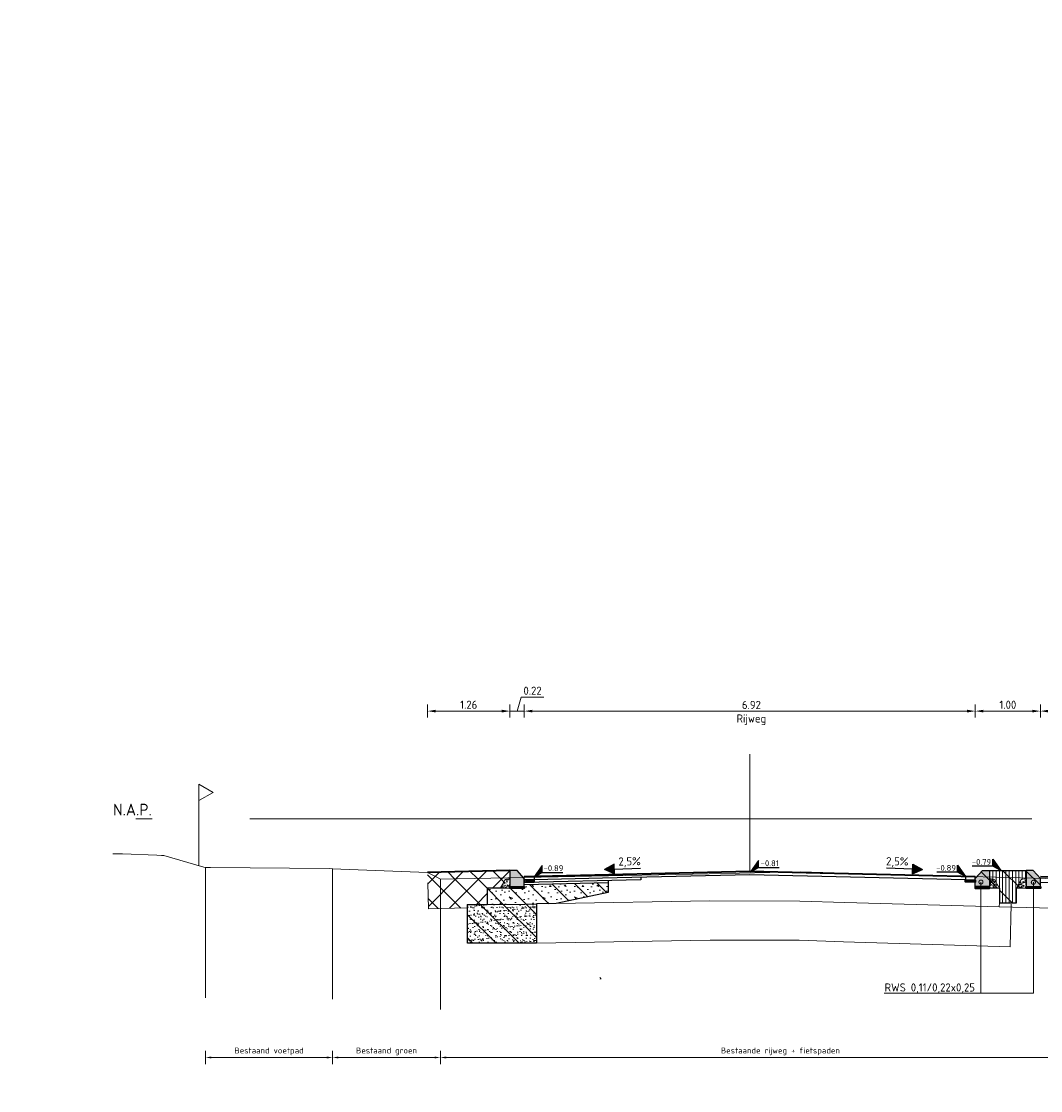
# Model space of a CAD drawing. Header units: metres. Extents: x -1 to 222837, y -2 to 853657.
# Tile 52 of 256: x 111502 to 111517, y 425647 to 425664. Entities that reach past the tile are written whole.
import ezdxf
from ezdxf.enums import TextEntityAlignment as Align

# ---------------------------------------------------------------- set-up
doc = ezdxf.new("R2010")
doc.units = ezdxf.units.M
doc.header["$XCLIPFRAME"] = 0
for name, pattern in [('1-1', [20, 10, -10]), ('AL-NAP_LIJN', [15.25, 12, -1.5, 0.25, -1.5]), ('AM-AS', [16, 10, -2, 2, -2])]:
    doc.linetypes.add(name, pattern=pattern)
for name, color, linetype, lineweight in [('A-TXT-T25', 7, 'Continuous', 25), ('B-ALG', 8, 'Continuous', 5), ('B-ALG_TXT', 8, 'Continuous', 5), ('B-WE-GW-MAAIVELD-GD', 93, 'Continuous', 18), ('N-WE-AM-AS_WEG-G', 10, 'AM-AS', 18), ('N-WE-AM-NAP-G', 7, 'AL-NAP_LIJN', 18), ('N-WE-AM-NAP-T25', 7, 'Continuous', 25), ('N-WE-GW-BERM-G', 90, 'Continuous', 35), ('N-WE-GW-GROND-WERK-A', 7, 'Continuous', 18), ('N-WE-GW-GROND_TEELAARDE-A', 104, 'Continuous', 18), ('N-WE-GW-WATERGANG-WERK-A', 92, 'Continuous', 18), ('N-WE-VH-VERHARDING_BESTORTING-A', 252, 'Continuous', 18), ('N-WE-VH-VERHARDING_BESTORTING-G', 252, 'Continuous', 35), ('N-WE-VH-VERHARDING_BESTORTING-O', 7, 'Continuous', 18), ('N-WE-VH-VERHARDING_FUNDERING-A', 7, 'Continuous', 18), ('X-XX-AL-HOOGTELABEL-S', 90, 'Continuous', 25)]:
    doc.layers.add(name, color=color, linetype=linetype, lineweight=lineweight)
doc.layers.add('X-REF', color=7, linetype='Continuous')
doc.styles.add('NLCS-ISO', font='NLCS-ISO.ttf')
doc.styles.add('NLCS-ISO-ANNOTATIEF-T25', font='NLCS-ISO.ttf', dxfattribs={"height": 2.5})
doc.styles.add('NLCS-ISO-M200-T25', font='NLCS-ISO.ttf', dxfattribs={"height": 0.5})
doc.styles.add('NLCS-ISO-M50-T25', font='NLCS-ISO.ttf')
doc.dimstyles.new('NLCS-M50-T25-PIJL-X_L2_H5', dxfattribs={"dimscale": 0.05, "dimtxt": 2.5, "dimasz": 2.5, "dimexe": 2, "dimexo": 2, "dimgap": 0.7, "dimtad": 1, "dimzin": 0, "dimdsep": 46, "dimtxsty": 'NLCS-ISO-M50-T25', "dimcen": 0, "dimdle": 2, "dimclrd": 256, "dimclre": 256, "dimclrt": 256, "dimadec": 5, "dimazin": 0, "dimtfac": 1, "dimtofl": 0, "dimtmove": 1, "dimatfit": 0, "dimfxl": 2, "dimfxlon": 1, "dimtfillclr": 254, "dimtolj": 1, "dimtzin": 0, "dimlwd": 18, "dimlwe": 18, "dimarcsym": 0})
picture_1 = doc.add_image_def('image1.ecw', size_in_pixel=(400001, 250001))
picture_2 = doc.add_image_def('image2.ecw', size_in_pixel=(120000, 80000))
pattern_1 = [(45, (0, 27.9747285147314), (-0.1767766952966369, 0.1767766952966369), [])]
pattern_2 = [(135, (111508.8085351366, 425650.3153351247), (-0.1767766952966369, -0.1767766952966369), [])]
pattern_3 = [(0, (111527.9120647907, 425646.8239024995), (0, 10), [0, -10]), (0, (111528.0120647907, 425643.3239024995), (0, 10), [0, -10]), (0, (111528.3120647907, 425648.7239024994), (0, 10), [0, -10]), (338.1986, (111523.1120647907, 425645.6239024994), (30.0000027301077, -9.9999991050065), [1.07703, -52.77462]), (216.8699, (111524.1120647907, 425645.2239024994), (29.99999917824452, 20.00000123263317), [0.5, -49.5]), (130.6013, (111523.7120647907, 425644.9239024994), (50.00000421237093, -59.99999018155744), [0.92195, -91.27349]), (206.5651, (111520.4120647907, 425643.7239024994), (-9.999991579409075, -10.00001309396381), [0.22361, -22.13707]), (326.3099, (111520.2120647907, 425643.6239024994), (19.9999955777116, -10.00001334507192), [0.36056, -35.69495999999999]), (108.4349, (111520.5120647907, 425643.4239024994), (-9.999984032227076, 20.00000434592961), [0.31623, -31.30655]), (225, (111526.8120647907, 425642.7239024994), (-1.77635683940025e-15, -10.00000309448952), [0.42426, -13.71787]), (0, (111526.5120647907, 425642.4239024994), (10, 10), [0.6, -9.4]), (135, (111527.1120647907, 425642.4239024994), (-10.00000309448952, 8.881784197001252e-16), [0.42426, -13.71787]), (251.5651, (111525.6120647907, 425649.1239024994), (9.999984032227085, 20.00000434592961), [0.31623, -31.30655]), (0, (111525.5120647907, 425648.8239024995), (10, 10), [0.5, -9.5]), (143.1301, (111526.0120647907, 425648.8239024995), (-29.99999917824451, 20.00000123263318), [0.5, -49.5]), (213.6901, (111520.3120647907, 425649.2239024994), (19.9999955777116, 10.00001334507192), [0.3605599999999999, -35.69495999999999]), (341.5651, (111520.0120647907, 425649.0239024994), (-20.00000434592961, 9.999984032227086), [0.63246, -30.99032]), (126.8699, (111520.6120647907, 425648.8239024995), (20.00000123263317, -29.99999917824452), [0.5, -49.5]), (0, (111523.2120647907, 425648.8239024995), (0, 10), [0, -10]), (0, (111520.5120647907, 425646.2239024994), (0, 10), [0, -10]), (0, (111523.3120647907, 425642.5239024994), (0, 10), [0, -10]), (0, (111526.0120647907, 425645.6239024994), (0, 10), [0, -10]), (0, (111523.1120647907, 425647.3239024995), (0, 10), [0, -10]), (0, (111520.9120647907, 425647.6239024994), (0, 10), [0, -10]), (0, (111521.8120647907, 425647.0239024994), (0, 10), [0, -10]), (0, (111521.4120647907, 425644.6239024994), (0, 10), [0, -10]), (0, (111519.0120647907, 425645.0239024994), (0, 10), [0, -10]), (0, (111519.1120647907, 425647.3239024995), (0, 10), [0, -10]), (0, (111518.8120647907, 425649.5239024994), (0, 10), [0, -10]), (0, (111521.9120647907, 425649.9239024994), (0, 10), [0, -10]), (0, (111524.1120647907, 425650.3239024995), (0, 10), [0, -10]), (0, (111527.6120647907, 425649.9239024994), (0, 10), [0, -10]), (0, (111525.2120647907, 425646.8239024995), (0, 10), [0, -10]), (0, (111524.2120647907, 425648.6239024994), (0, 10), [0, -10]), (0, (111525.0120647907, 425643.8239024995), (0, 10), [0, -10]), (0, (111522.0120647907, 425643.3239024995), (0, 10), [0, -10]), (0, (111525.0120647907, 425641.1239024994), (0, 10), [0, -10]), (0, (111521.7120647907, 425641.7239024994), (0, 10), [0, -10]), (0, (111518.5120647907, 425641.4239024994), (0, 10), [0, -10]), (0, (111519.7120647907, 425640.9239024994), (0, 10), [0, -10]), (0, (111519.8120647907, 425642.3239024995), (0, 10), [0, -10]), (0, (111526.5120647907, 425640.7239024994), (0, 10), [0, -10]), (0, (111527.7120647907, 425644.8239024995), (0, 10), [0, -10]), (0, (111527.2120647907, 425647.8239024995), (0, 10), [0, -10]), (0, (111522.6120647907, 425640.6239024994), (0, 10), [0, -10])]

# ---------------------------------------------------------------- blocks, each defined once
blk = doc.blocks.new('*U252')
for p, q in [((-4.440892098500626e-15, 10), (-8.881784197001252e-15, 12.5)), ((2.165063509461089, 11.25000000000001), (-1.332267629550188e-14, 12.5)), ((2.165063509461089, 11.25000000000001), (-4.440892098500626e-15, 10)), ((0, 0), (-4.440892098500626e-15, 10))]:
    blk.add_line(p, q)
blk = doc.blocks.new('RWS band')
at = {"transparency": 33554610}
h = blk.add_hatch(color=8, dxfattribs=at)
h.dxf.hatch_style = 1
h.paths.add_polyline_path([(1717510914.861562, -163054387.4077554), (1717510914.751562, -163054387.4077554), (1717510914.751562, -163054387.6577554), (1717510914.971562, -163054387.6577554), (1717510914.971562, -163054387.5317554)])
at = {"flags": 128}
blk.add_lwpolyline([(1717510914.861562, -163054387.4077554), (1717510914.751562, -163054387.4077554), (1717510914.751562, -163054387.6577554), (1717510914.971562, -163054387.6577554), (1717510914.971562, -163054387.5317554), (1717510914.861561, -163054387.4077554)], dxfattribs=at)
blk = doc.blocks.new('betonrug')
at = {"layer": 'N-WE-VH-VERHARDING_BESTORTING-A', "transparency": 33554687}
h = blk.add_hatch(dxfattribs=at)
h.set_pattern_fill('AVH-BESTORTING_01', color=0, scale=0.2, style=0, pattern_type=2)
h.set_pattern_definition([(342.7420615, (0.485932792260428, 0.1918754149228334), (0.05397981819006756, 0.09773891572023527), [0.02727200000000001, -0.109194]), (17.25793850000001, (0.3816547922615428, 0.2242714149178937), (0.05398037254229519, 0.09773993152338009), [0.027272, -0.165719]), (61.0887992, (0.4076987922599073, 0.2323624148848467), (-0.1303186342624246, 0.04048573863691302), [0.022313, -0.08934100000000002]), (118.9112008, (0.4948227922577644, 0.1136624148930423), (-0.05398012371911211, -0.09774138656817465), [0.02231299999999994, -0.1355909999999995]), (162.7420615, (0.4076987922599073, 0.2714254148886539), (-0.0539798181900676, -0.09773891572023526), [0.027272, -0.109194]), (197.2579385, (0.3816547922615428, 0.2795154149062), (-0.05398037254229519, -0.09773993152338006), [0.02727199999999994, -0.1657189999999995]), (241.0887992, (0.3556107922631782, 0.271440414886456), (0.1303186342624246, -0.04048573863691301), [0.022313, -0.08934100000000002]), (298.9112008, (0.3988047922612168, 0.3496344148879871), (0.05398012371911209, 0.09774138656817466), [0.022313, -0.135591]), (342.7420615, (0.2219487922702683, 0.3341534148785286), (-0.0763385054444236, 0.1382236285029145), [0.024341, -0.112122]), (40.8518492, (0.08325479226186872, 0.03371241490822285), (0.0539802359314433, 0.09773985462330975), [0.024469, -0.3619130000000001]), (84.5869815, (0.2637017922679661, 0.3429374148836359), (-0.022359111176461, 0.2359645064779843), [0.02971600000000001, -0.3054810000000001]), (118.9112008, (0.3968107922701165, 0.3318934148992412), (-0.1303208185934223, 0.04048566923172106), [0.02957499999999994, -0.1283309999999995]), (162.7420615, (0.2522077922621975, 0.3984094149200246), (0.07633850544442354, -0.1382236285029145), [0.024484, -0.111975]), (40.8518492, (0.04841979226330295, 0.09649041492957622), (0.0539802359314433, 0.09773985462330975), [0.02440900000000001, -0.3619720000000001]), (84.5869815, (0.2075637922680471, 0.3601964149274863), (-0.05398004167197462, -0.09774068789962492), [0.029647, -0.305553]), (298.9112008, (0.2075637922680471, 0.3601964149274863), (0.1303208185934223, -0.04048566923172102), [0.029753, -0.128153]), (26.66898489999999, (-0.03792020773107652, 0.1503624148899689), (-0.1842996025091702, -0.05725531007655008), [0.018275, -0.4546130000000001]), (84.5869815, (0.2706667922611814, 0.4112624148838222), (-0.05398004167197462, -0.09774068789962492), [0.018319, -0.316878]), (131.7624194, (0.1197167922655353, 0.7059504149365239), (-0.2066604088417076, 0.1787101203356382), [0.024466, -0.4004280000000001]), (162.7420203, (-0.0361612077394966, 0.195015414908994), (-0.05397988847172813, -0.09773887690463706), [0.01969399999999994, -0.1167689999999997]), (26.66898489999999, (-0.07131720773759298, 0.1926464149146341), (-0.1842996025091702, -0.05725531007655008), [0.018297, -0.454591]), (84.5869815, (0.2190487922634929, 0.4253754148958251), (-0.05398004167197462, -0.09774068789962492), [0.020094, -0.3151030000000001]), (131.7624194, (0.0803517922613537, 0.6861624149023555), (-0.2066604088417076, 0.1787101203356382), [0.020994, -0.4039000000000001]), (342.7420203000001, (0.2330297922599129, 0.4097154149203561), (0.0539798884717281, 0.09773887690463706), [0.022313, -0.11415]), (50.2415591, (0.25661979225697, 0.2179654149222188), (0.05397896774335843, 0.09773900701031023), [0.021713, -0.6884720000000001]), (95.41301849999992, (0.2705047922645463, 0.2346564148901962), (-0.07633872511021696, 0.1382240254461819), [0.019056, -0.217966]), (150.9388382, (-0.0142892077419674, 0.5705594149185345), (-0.1303192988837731, 0.04048577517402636), [0.017556, -0.5170470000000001]), (197.2579385, (0.2533607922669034, 0.2621534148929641), (0.1303190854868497, -0.04048543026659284), [0.02231599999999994, -0.1706719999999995]), (50.2415591, (0.2172517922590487, 0.2377464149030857), (0.05397896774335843, 0.09773900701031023), [0.02313800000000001, -0.6870470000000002]), (95.41301849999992, (0.2188887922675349, 0.2204714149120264), (-0.07633872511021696, 0.1382240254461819), [0.017353, -0.2196689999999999]), (150.9388382, (-0.04768620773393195, 0.5282784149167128), (-0.1303192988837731, 0.04048577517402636), [0.018788, -0.515816]), (17.25793850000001, (0.2353107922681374, 0.211343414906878), (-0.1303190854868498, 0.04048543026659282), [0.022313, -0.170675])])
h.paths.add_polyline_path([(0, 0.1498075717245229), (0, 0), (0.15, 0), (0.07401074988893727, 0.134265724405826)])
at = {"layer": 'N-WE-VH-VERHARDING_BESTORTING-O', "color": 0}
blk.add_lwpolyline([(0, 0.1498075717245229), (0, 0), (0.15, 0), (0.07401074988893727, 0.134265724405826)], close=True, dxfattribs=at)
blk = doc.blocks.new('stelspecie')
at = {"layer": 'N-WE-VH-VERHARDING_BESTORTING-A'}
h = blk.add_hatch(dxfattribs=at)
h.set_pattern_fill('ANSI31', color=0, scale=0.005, angle=45, style=0)
h.set_pattern_definition([(90, (-128736.4832281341, -464678.3807459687), (-0.015875, 1.734723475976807e-18), [])])
h.paths.add_polyline_path([(0, 0), (0.22, -2.01395305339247e-05), (0.22, -0.02431275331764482), (1.592031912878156e-05, -0.02433289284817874)])
at = {"layer": 'N-WE-VH-VERHARDING_BESTORTING-G', "color": 0, "flags": 128}
blk.add_lwpolyline([(0, 0), (0.22, -2.01395305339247e-05), (0.22, -0.02431275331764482), (0, -0.02433289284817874)], close=True, dxfattribs=at)
blk = doc.blocks.new('*D360')
at = {"layer": 'A-TXT-T25', "linetype": 'Continuous', "lineweight": 18, "transparency": 16777216}
for p, q in [((111517.2982076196, 425652.9330030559), (111517.2982076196, 425653.1330030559)), ((111520.7981966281, 425652.9330030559), (111520.7981966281, 425653.1330030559)), ((111517.4232076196, 425653.0330030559), (111520.6731966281, 425653.0330030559))]:
    blk.add_line(p, q, dxfattribs=at)
at = {"layer": 'A-TXT-T25', "transparency": 16777216}
for points in [[(111517.4232076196, 425653.0538363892), (111517.4232076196, 425653.0121697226), (111517.2982076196, 425653.0330030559)], [(111520.6731966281, 425653.0538363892), (111520.6731966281, 425653.0121697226), (111520.7981966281, 425653.0330030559)]]:
    blk.add_solid(points, dxfattribs=at)
at = {"layer": 'Defpoints', "color": 0, "transparency": 16777216}
for p in [(111520.7981966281, 425653.0330030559), (111517.2982076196, 425650.4897068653), (111520.7981966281, 425650.4022071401)]:
    blk.add_point(p, dxfattribs=at)
at = {"layer": 'A-TXT-T25', "transparency": 16777216, "insert": (111519.0672910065, 425653.0433869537), "char_height": 0.125, "attachment_point": 5, "style": 'NLCS-ISO-M50-T25'}
blk.add_mtext('\\A1;3.50\\PFietspad', dxfattribs=at)
blk = doc.blocks.new('Pijl afschot')
blk.add_hatch(color=256).paths.add_polyline_path([(1717511043.909518, -163054497.4737314), (1717511043.834518, -163054497.3237315), (1717511043.759518, -163054497.4737314)])
for p, q in [((1717511043.759518, -163054497.4737314), (1717511043.834518, -163054497.3237315)), ((1717511043.909518, -163054497.4737314), (1717511043.834518, -163054497.3237315)), ((1717511043.759518, -163054497.4737314), (1717511043.909518, -163054497.4737314)), ((1717511043.834518, -163054497.4737314), (1717511043.834518, -163054497.8749846))]:
    blk.add_line(p, q)
blk = doc.blocks.new('SAL-HOOGTELABEL_01-SO')
for p, q in [((-2.460741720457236, 1.312415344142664), (-2.460741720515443, 3.435148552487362)), ((-2.460741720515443, 3.435148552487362), (0, 0)), ((-2.460741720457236, 1.312415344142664), (-8.837532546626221, 1.312415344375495)), ((0, 0), (-2.460741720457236, 1.312415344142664))]:
    blk.add_line(p, q)
blk.add_solid([(-2.460741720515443, 3.435148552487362), (-2.460741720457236, 1.312415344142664), (0, 0)])
at = {"style": 'NLCS-ISO'}
blk.add_attdef('...', text='', height=1.8, dxfattribs=at).set_placement((-5.956637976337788, 2.607292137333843), align=Align.MIDDLE)
blk = doc.blocks.new('*D438')
at = {"layer": 'B-ALG_TXT', "linetype": 'Continuous', "lineweight": 18, "transparency": 16777216}
for p, q in [((111508.0916626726, 425647.8193804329), (111508.0916626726, 425647.6193804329)), ((111518.5256485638, 425647.8193804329), (111518.5256485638, 425647.6193804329)), ((111508.1816626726, 425647.7193804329), (111518.4356485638, 425647.7193804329))]:
    blk.add_line(p, q, dxfattribs=at)
at = {"layer": 'B-ALG_TXT', "transparency": 16777216}
for points in [[(111508.1816626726, 425647.7343804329), (111508.1816626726, 425647.7043804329), (111508.0916626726, 425647.7193804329)], [(111518.4356485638, 425647.7343804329), (111518.4356485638, 425647.7043804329), (111518.5256485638, 425647.7193804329)]]:
    blk.add_solid(points, dxfattribs=at)
at = {"layer": 'Defpoints', "color": 0, "transparency": 16777216}
for p in [(111508.0916626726, 425649.7567783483), (111518.5256485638, 425649.7567783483), (111518.5256485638, 425647.7193804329)]:
    blk.add_point(p, dxfattribs=at)
at = {"layer": 'B-ALG_TXT', "transparency": 16777216, "insert": (111513.3086556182, 425647.8128804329), "char_height": 0.09000000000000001, "attachment_point": 5, "style": 'NLCS-ISO-M50-T25'}
blk.add_mtext('\\A1;Bestaande rijweg + fietspaden', dxfattribs=at)
blk = doc.blocks.new('*D439')
at = {"layer": 'B-ALG_TXT', "linetype": 'Continuous', "lineweight": 18, "transparency": 16777216}
for p, q in [((111504.4877245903, 425647.8193804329), (111504.4877245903, 425647.6193804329)), ((111506.4377245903, 425647.8193804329), (111506.4377245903, 425647.6193804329)), ((111504.5777245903, 425647.7193804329), (111506.3477245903, 425647.7193804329))]:
    blk.add_line(p, q, dxfattribs=at)
at = {"layer": 'B-ALG_TXT', "transparency": 16777216}
for points in [[(111504.5777245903, 425647.7343804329), (111504.5777245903, 425647.7043804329), (111504.4877245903, 425647.7193804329)], [(111506.3477245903, 425647.7343804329), (111506.3477245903, 425647.7043804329), (111506.4377245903, 425647.7193804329)]]:
    blk.add_solid(points, dxfattribs=at)
at = {"layer": 'Defpoints', "color": 0, "transparency": 16777216}
for p in [(111504.4877245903, 425649.7567783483), (111506.4377245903, 425649.7567783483), (111506.4377245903, 425647.7193804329)]:
    blk.add_point(p, dxfattribs=at)
at = {"layer": 'B-ALG_TXT', "transparency": 16777216, "insert": (111505.4627245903, 425647.8128804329), "char_height": 0.09000000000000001, "attachment_point": 5, "style": 'NLCS-ISO-M50-T25'}
blk.add_mtext('\\A1;Bestaand voetpad', dxfattribs=at)
blk = doc.blocks.new('_DotSmall')
at = {"color": 0, "linetype": 'ByBlock', "const_width": 0.5}
blk.add_lwpolyline([(-0.0625, 0, 1), (0.0625, 0, 1)], format="xyb", close=True, dxfattribs=at)
blk = doc.blocks.new('*D568')
at = {"layer": 'A-TXT-T25', "linetype": 'Continuous', "lineweight": 18, "transparency": 16777216}
for p, q in [((111516.2985193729, 425652.9330030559), (111516.2985193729, 425653.1330030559)), ((111517.2985196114, 425652.9330030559), (111517.2985196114, 425653.1330030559)), ((111517.1735196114, 425653.0330030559), (111516.4235193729, 425653.0330030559))]:
    blk.add_line(p, q, dxfattribs=at)
at = {"layer": 'A-TXT-T25', "transparency": 16777216}
for points in [[(111516.4235193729, 425653.0538363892), (111516.4235193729, 425653.0121697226), (111516.2985193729, 425653.0330030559)], [(111517.1735196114, 425653.0538363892), (111517.1735196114, 425653.0121697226), (111517.2985196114, 425653.0330030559)]]:
    blk.add_solid(points, dxfattribs=at)
at = {"layer": 'Defpoints', "color": 0, "transparency": 16777216}
for p in [(111516.2985193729, 425653.0330030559), (111517.2985196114, 425650.4305105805), (111516.2985193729, 425650.4026478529)]:
    blk.add_point(p, dxfattribs=at)
at = {"layer": 'A-TXT-T25', "transparency": 16777216, "insert": (111516.7985194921, 425653.1305030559), "char_height": 0.125, "attachment_point": 5, "style": 'NLCS-ISO-M50-T25'}
blk.add_mtext('\\A1;1.00', dxfattribs=at)
blk = doc.blocks.new('*D569')
at = {"layer": 'A-TXT-T25', "linetype": 'Continuous', "lineweight": 18, "transparency": 16777216}
for p, q in [((111509.3785192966, 425652.9330030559), (111509.3785192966, 425653.1330030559)), ((111516.2985193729, 425652.9330030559), (111516.2985193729, 425653.1330030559)), ((111516.1735193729, 425653.0330030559), (111509.5035192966, 425653.0330030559))]:
    blk.add_line(p, q, dxfattribs=at)
at = {"layer": 'A-TXT-T25', "transparency": 16777216}
for points in [[(111509.5035192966, 425653.0538363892), (111509.5035192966, 425653.0121697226), (111509.3785192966, 425653.0330030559)], [(111516.1735193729, 425653.0538363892), (111516.1735193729, 425653.0121697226), (111516.2985193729, 425653.0330030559)]]:
    blk.add_solid(points, dxfattribs=at)
at = {"layer": 'Defpoints', "color": 0, "transparency": 16777216}
for p in [(111509.3785192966, 425653.0330030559), (111509.3785192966, 425650.4026478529), (111516.2985193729, 425650.3659141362)]:
    blk.add_point(p, dxfattribs=at)
at = {"layer": 'A-TXT-T25', "transparency": 16777216, "insert": (111512.8635472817, 425653.0051329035), "char_height": 0.125, "attachment_point": 5, "style": 'NLCS-ISO-M50-T25'}
blk.add_mtext('\\A1;6.92\\PRijweg', dxfattribs=at)
blk = doc.blocks.new('*D570')
at = {"layer": 'A-TXT-T25', "linetype": 'Continuous', "lineweight": 18, "transparency": 16777216}
for p, q in [((111509.2685272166, 425653.0330030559), (111509.3330272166, 425653.2480030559)), ((111509.3330272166, 425653.2480030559), (111509.6780272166, 425653.2480030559)), ((111509.1585351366, 425652.9330030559), (111509.1585351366, 425653.1330030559)), ((111509.3785192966, 425652.9330030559), (111509.3785192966, 425653.1330030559)), ((111509.0335351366, 425653.0330030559), (111508.9085351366, 425653.0330030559)), ((111509.3785192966, 425653.0330030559), (111509.1585351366, 425653.0330030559)), ((111509.5035192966, 425653.0330030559), (111509.6285192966, 425653.0330030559))]:
    blk.add_line(p, q, dxfattribs=at)
at = {"layer": 'A-TXT-T25', "transparency": 16777216}
for points in [[(111509.0335351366, 425653.0538363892), (111509.0335351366, 425653.0121697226), (111509.1585351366, 425653.0330030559)], [(111509.5035192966, 425653.0538363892), (111509.5035192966, 425653.0121697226), (111509.3785192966, 425653.0330030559)]]:
    blk.add_solid(points, dxfattribs=at)
at = {"layer": 'Defpoints', "color": 0, "transparency": 16777216}
for p in [(111509.1585351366, 425653.0330030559), (111509.1585351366, 425650.3902389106), (111509.3785192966, 425650.4026478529)]:
    blk.add_point(p, dxfattribs=at)
at = {"layer": 'A-TXT-T25', "transparency": 16777216, "insert": (111509.5055272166, 425653.3455030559), "char_height": 0.125, "attachment_point": 5, "style": 'NLCS-ISO-M50-T25'}
blk.add_mtext('\\A1;0.22', dxfattribs=at)
blk = doc.blocks.new('*D571')
at = {"layer": 'A-TXT-T25', "linetype": 'Continuous', "lineweight": 18, "transparency": 16777216}
for p, q in [((111507.8942594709, 425652.9330030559), (111507.8942594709, 425653.1330030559)), ((111509.158519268, 425652.9330030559), (111509.158519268, 425653.1330030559)), ((111509.033519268, 425653.0330030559), (111508.0192594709, 425653.0330030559))]:
    blk.add_line(p, q, dxfattribs=at)
at = {"layer": 'A-TXT-T25', "transparency": 16777216}
for points in [[(111508.0192594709, 425653.0538363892), (111508.0192594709, 425653.0121697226), (111507.8942594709, 425653.0330030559)], [(111509.033519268, 425653.0538363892), (111509.033519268, 425653.0121697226), (111509.158519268, 425653.0330030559)]]:
    blk.add_solid(points, dxfattribs=at)
at = {"layer": 'Defpoints', "color": 0, "transparency": 16777216}
for p in [(111507.8942594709, 425653.0330030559), (111507.8942594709, 425650.5588360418), (111509.158519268, 425650.5166392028)]:
    blk.add_point(p, dxfattribs=at)
at = {"layer": 'A-TXT-T25', "transparency": 16777216, "insert": (111508.5263893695, 425653.1305030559), "char_height": 0.125, "attachment_point": 5, "style": 'NLCS-ISO-M50-T25'}
blk.add_mtext('\\A1;1.26', dxfattribs=at)
blk = doc.blocks.new('*D574')
at = {"layer": 'B-ALG_TXT', "linetype": 'Continuous', "lineweight": 18, "transparency": 16777216}
for p, q in [((111506.4377245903, 425647.819380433), (111506.4377245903, 425647.619380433)), ((111508.0916626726, 425647.819380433), (111508.0916626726, 425647.619380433)), ((111506.5277245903, 425647.719380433), (111508.0016626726, 425647.719380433))]:
    blk.add_line(p, q, dxfattribs=at)
at = {"layer": 'B-ALG_TXT', "transparency": 16777216}
for points in [[(111506.5277245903, 425647.734380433), (111506.5277245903, 425647.704380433), (111506.4377245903, 425647.719380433)], [(111508.0016626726, 425647.734380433), (111508.0016626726, 425647.704380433), (111508.0916626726, 425647.719380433)]]:
    blk.add_solid(points, dxfattribs=at)
at = {"layer": 'Defpoints', "color": 0, "transparency": 16777216}
for p in [(111506.4377245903, 425648.8173935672), (111508.0916626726, 425648.8173935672), (111508.0916626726, 425647.719380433)]:
    blk.add_point(p, dxfattribs=at)
at = {"layer": 'B-ALG_TXT', "transparency": 16777216, "insert": (111507.2646936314, 425647.812880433), "char_height": 0.09000000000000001, "attachment_point": 5, "style": 'NLCS-ISO-M50-T25'}
blk.add_mtext('\\A1;Bestaand groen', dxfattribs=at)
blk = doc.blocks.new('goottegel')
at = {"layer": 'N-WE-VH-VERHARDING_BESTORTING-A'}
h = blk.add_hatch(dxfattribs=at)
h.set_pattern_fill('ANSI31', color=0, scale=0.005, angle=45, style=0)
h.set_pattern_definition([(90, (-240328.6886109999, -890335.9614915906), (-0.015875, 1.734723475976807e-18), [])])
h.paths.add_polyline_path([(0.1499999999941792, -0.04999999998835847), (0, -0.04999999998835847), (0, -0.07999999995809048), (0.1499841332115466, -0.08001373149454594)])
at = {"flags": 128}
blk.add_lwpolyline([(0, 0), (0.1499999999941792, 0), (0.1499999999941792, -0.04999999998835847), (0, -0.04999999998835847)], close=True, dxfattribs=at)
at = {"layer": 'N-WE-VH-VERHARDING_BESTORTING-G', "color": 0, "flags": 128}
blk.add_lwpolyline([(0.1499999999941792, -0.04999999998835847), (0, -0.04999999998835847), (0, -0.07999999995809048), (0.1500000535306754, -0.08001373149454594)], close=True, dxfattribs=at)

msp = doc.modelspace()

# ---------------------------------------------------------------- hatches: boundary and pattern name
at = {"layer": 'N-WE-GW-GROND-WERK-A', "transparency": 33554585}
h = msp.add_hatch(dxfattribs=at)
h.set_pattern_fill('AGW-WERK_AANVULLEN', color=256, style=0, pattern_type=2)
h.set_pattern_definition(pattern_1)
h.paths.add_polyline_path([(111507.8942594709, 425650.5588360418), (111508.024254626, 425650.4916164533), (111508.0916626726, 425650.4568148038), (111509.158519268, 425650.4781329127), (111509.158519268, 425650.5896478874)])
h = msp.add_hatch(dxfattribs=at)
h.set_pattern_fill('AGW-WERK_AANVULLEN', color=256, style=0, pattern_type=2)
h.set_pattern_definition(pattern_1)
h.paths.add_polyline_path([(111508.5095340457, 425650.0678408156), (111508.8093752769, 425650.0678408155), (111508.8085351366, 425650.3153351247), (111509.0085351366, 425650.3153351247), (111509.0845243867, 425650.4496008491), (111509.158519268, 425650.4651393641), (111509.158519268, 425650.4781329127), (111508.0916626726, 425650.4568148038), (111508.024254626, 425650.4916164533), (111507.8942594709, 425650.5588360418), (111507.908006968, 425650.0001680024), (111508.5095340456, 425650.0141142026)])
at = {"layer": 'N-WE-GW-GROND_TEELAARDE-A', "transparency": 33554559}
h = msp.add_hatch(dxfattribs=at)
h.set_pattern_fill('AGW-GROND_TEELAARDE', color=256, style=0, pattern_type=2)
h.set_pattern_definition([(90, (111537.2187475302, 425649.1477436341), (-0.05, 3.061616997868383e-18), [])])
h.paths.add_polyline_path([(111517.0045086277, 425650.4495791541), (111517.0785193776, 425650.4651210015), (111517.0785193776, 425650.5896444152), (111516.5185287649, 425650.5896463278), (111516.5185287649, 425650.5896461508), (111516.5185241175, 425650.4651200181), (111516.5925301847, 425650.4495791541), (111516.6685194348, 425650.3151705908), (111516.6685194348, 425650.0898223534), (111516.9282075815, 425650.0898365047), (111516.9285193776, 425650.3151705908)])
at = {"layer": 'N-WE-GW-WATERGANG-WERK-A', "transparency": 33554559}
h = msp.add_hatch(dxfattribs=at)
h.set_pattern_fill('AGW-WERK_ONTGRAVEN', color=256, style=0, pattern_type=2)
h.set_pattern_definition(pattern_2)
h.paths.add_polyline_path([(111507.8942594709, 425650.5588360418), (111508.024254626, 425650.4916164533), (111508.0916626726, 425650.4568148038), (111509.158519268, 425650.4781329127), (111509.158519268, 425650.5896478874)])
h = msp.add_hatch(dxfattribs=at)
h.set_pattern_fill('AGW-WERK_ONTGRAVEN', color=256, style=0, pattern_type=2)
h.set_pattern_definition([(135, (131294.8016232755, 460961.0727680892), (-0.1767766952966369, -0.1767766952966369), [])])
h.paths.add_polyline_path([(111517.2985034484, 425650.3153353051), (111517.2985196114, 425650.4660212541), (111517.1885192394, 425650.5896478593), (111516.4085197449, 425650.5896478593), (111516.4085197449, 425650.5896476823), (111516.2985193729, 425650.4656478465), (111516.2985353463, 425650.3153353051), (111516.6685194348, 425650.3151705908), (111516.6685194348, 425650.0898223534), (111516.9282075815, 425650.0898365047), (111516.9285193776, 425650.3151705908)])
h = msp.add_hatch(dxfattribs=at)
h.set_pattern_fill('AGW-WERK_ONTGRAVEN', color=256, style=0, pattern_type=2)
h.set_pattern_definition(pattern_2)
h.paths.add_polyline_path([(111508.5095340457, 425650.0141142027), (111508.5095340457, 425650.0678408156), (111508.8093752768, 425650.0678408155), (111508.8085351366, 425650.3153351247), (111509.0085351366, 425650.3153351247), (111509.0845243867, 425650.4496008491), (111509.158519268, 425650.4651393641), (111509.158519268, 425650.4781329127), (111508.0916626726, 425650.4568148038), (111508.024254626, 425650.4916164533), (111507.8942594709, 425650.5588360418), (111507.908006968, 425650.0001680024)])
h = msp.add_hatch(dxfattribs=at)
h.set_pattern_fill('AGW-WERK_ONTGRAVEN', color=256, style=0, pattern_type=2)
h.set_pattern_definition(pattern_2)
h.paths.add_polyline_path([(111510.6655658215, 425650.3998770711), (111509.3818247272, 425650.3697257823), (111509.3783604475, 425650.3153351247), (111509.0083763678, 425650.3153351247), (111508.8083763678, 425650.3153351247), (111508.809216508, 425650.0678408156), (111509.388868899, 425650.0698084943), (111509.5655658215, 425650.0739585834), (111509.8660077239, 425650.0810150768), (111510.6655658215, 425650.2498467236)])
h = msp.add_hatch(dxfattribs=at)
h.set_pattern_fill('AGW-WERK_ONTGRAVEN', color=256, style=0, pattern_type=2)
h.set_pattern_definition(pattern_2)
h.paths.add_polyline_path([(111508.8093752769, 425650.0678408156), (111508.5095340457, 425650.0678408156), (111508.5095340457, 425649.4718835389), (111509.5657245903, 425649.4718835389), (111509.5657245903, 425650.0739585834), (111509.3890276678, 425650.0698084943)])
at = {"layer": 'N-WE-VH-VERHARDING_FUNDERING-A', "transparency": 33554687}
h = msp.add_hatch(dxfattribs=at)
h.set_pattern_fill('AVH-FUNDERING_GRANULAAT', color=256, style=0, pattern_type=2)
h.set_pattern_definition([(0, (111518.8870647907, 425640.7439024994), (0, 0.5), [0, -0.5]), (0, (111518.8920647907, 425640.5689024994), (0, 0.5), [0, -0.5]), (0, (111518.9070647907, 425640.8389024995), (0, 0.5), [0, -0.5]), (338.1986, (111518.6470647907, 425640.6839024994), (1.500000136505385, -0.499999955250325), [0.0538515, -2.638731]), (216.8699, (111518.6970647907, 425640.6639024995), (1.499999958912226, 1.000000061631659), [0.025, -2.475]), (130.6013, (111518.6770647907, 425640.6489024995), (2.500000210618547, -2.999999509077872), [0.04609750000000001, -4.5636745]), (206.5651, (111518.5120647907, 425640.5889024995), (-0.4999995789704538, -0.5000006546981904), [0.0111805, -1.1068535]), (326.3099, (111518.5020647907, 425640.5839024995), (0.9999997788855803, -0.5000006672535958), [0.018028, -1.784748]), (108.4349, (111518.5170647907, 425640.5739024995), (-0.4999992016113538, 1.000000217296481), [0.0158115, -1.5653275]), (225, (111518.8320647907, 425640.5389024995), (-8.881784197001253e-17, -0.5000001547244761), [0.021213, -0.6858935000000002]), (0, (111518.8170647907, 425640.5239024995), (0.5, 0.5), [0.03, -0.47]), (135, (111518.8470647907, 425640.5239024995), (-0.5000001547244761, 4.440892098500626e-17), [0.021213, -0.6858935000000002]), (251.5651, (111518.7720647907, 425640.8589024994), (0.4999992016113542, 1.000000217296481), [0.0158115, -1.5653275]), (0, (111518.7670647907, 425640.8439024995), (0.5, 0.5), [0.025, -0.475]), (143.1301, (111518.7920647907, 425640.8439024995), (-1.499999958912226, 1.000000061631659), [0.025, -2.475]), (213.6901, (111518.5070647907, 425640.8639024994), (0.9999997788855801, 0.5000006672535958), [0.018028, -1.784748]), (341.5651, (111518.4920647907, 425640.8539024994), (-1.000000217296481, 0.4999992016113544), [0.03162300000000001, -1.549516]), (126.8699, (111518.5220647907, 425640.8439024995), (1.000000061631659, -1.499999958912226), [0.025, -2.475]), (0, (111518.6520647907, 425640.8439024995), (0, 0.5), [0, -0.5]), (0, (111518.5170647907, 425640.7139024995), (0, 0.5), [0, -0.5]), (0, (111518.6570647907, 425640.5289024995), (0, 0.5), [0, -0.5]), (0, (111518.7920647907, 425640.6839024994), (0, 0.5), [0, -0.5]), (0, (111518.6470647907, 425640.7689024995), (0, 0.5), [0, -0.5]), (0, (111518.5370647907, 425640.7839024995), (0, 0.5), [0, -0.5]), (0, (111518.5820647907, 425640.7539024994), (0, 0.5), [0, -0.5]), (0, (111518.5620647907, 425640.6339024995), (0, 0.5), [0, -0.5]), (0, (111518.4420647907, 425640.6539024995), (0, 0.5), [0, -0.5]), (0, (111518.4470647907, 425640.7689024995), (0, 0.5), [0, -0.5]), (0, (111518.4320647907, 425640.8789024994), (0, 0.5), [0, -0.5]), (0, (111518.5870647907, 425640.8989024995), (0, 0.5), [0, -0.5]), (0, (111518.6970647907, 425640.9189024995), (0, 0.5), [0, -0.5]), (0, (111518.8720647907, 425640.8989024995), (0, 0.5), [0, -0.5]), (0, (111518.7520647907, 425640.7439024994), (0, 0.5), [0, -0.5]), (0, (111518.7020647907, 425640.8339024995), (0, 0.5), [0, -0.5]), (0, (111518.7420647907, 425640.5939024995), (0, 0.5), [0, -0.5]), (0, (111518.5920647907, 425640.5689024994), (0, 0.5), [0, -0.5]), (0, (111518.7420647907, 425640.4589024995), (0, 0.5), [0, -0.5]), (0, (111518.5770647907, 425640.4889024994), (0, 0.5), [0, -0.5]), (0, (111518.4170647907, 425640.4739024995), (0, 0.5), [0, -0.5]), (0, (111518.4770647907, 425640.4489024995), (0, 0.5), [0, -0.5]), (0, (111518.4820647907, 425640.5189024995), (0, 0.5), [0, -0.5]), (0, (111518.8170647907, 425640.4389024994), (0, 0.5), [0, -0.5]), (0, (111518.8770647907, 425640.6439024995), (0, 0.5), [0, -0.5]), (0, (111518.8520647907, 425640.7939024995), (0, 0.5), [0, -0.5]), (0, (111518.6220647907, 425640.4339024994), (0, 0.5), [0, -0.5])])
h.paths.add_polyline_path([(111510.6655658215, 425650.3998770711), (111509.3818247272, 425650.3697257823), (111509.3783604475, 425650.3153351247), (111509.0083763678, 425650.3153351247), (111508.8083763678, 425650.3153351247), (111508.809216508, 425650.0678408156), (111509.388868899, 425650.0698084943), (111509.5655658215, 425650.0739585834), (111509.8660077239, 425650.0810150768), (111510.6655658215, 425650.2498467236)])
h = msp.add_hatch(dxfattribs=at)
h.set_pattern_fill('AVH-FUNDERING_GRANULAAT', color=256, style=0, pattern_type=2)
h.set_pattern_definition(pattern_3)
h.paths.add_polyline_path([(111510.6657245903, 425650.2498467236), (111510.6657245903, 425650.3998467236), (111509.381983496, 425650.3697257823), (111509.3785192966, 425650.3665682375), (111509.3804234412, 425650.3153351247), (111509.0835351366, 425650.3153351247), (111509.0085351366, 425650.3153351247), (111508.8085351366, 425650.3153351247), (111508.8093752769, 425650.0678408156), (111509.3890276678, 425650.0698084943), (111509.5657245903, 425650.0739585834), (111509.8661664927, 425650.0810150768)])
at = {"layer": 'N-WE-VH-VERHARDING_FUNDERING-A', "transparency": 33554585}
h = msp.add_hatch(dxfattribs=at)
h.set_pattern_fill('AVH-FUNDERING_ZAND', color=256, style=0, pattern_type=2)
h.set_pattern_definition([(37.50000000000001, (0, 0), (-0.003149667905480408, 0.09634118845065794), [0, -0.07600000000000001, 0, -0.085, 0, -0.08125]), (7.500000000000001, (0, 0), (0.08848883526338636, 0.141107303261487), [0, -0.041, 0, -0.0685, 0, -0.02625]), (327.5, (-0.0615, 0), (0.1557070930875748, 0.0002829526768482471), [0, -0.025, 0, -0.09000000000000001, 0, -0.1175]), (317.5, (-0.0615, 0), (0.1503063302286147, 0.04388377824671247), [0, -0.0125, 0, -0.059, 0, -0.0675])])
h.paths.add_polyline_path([(111508.8093752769, 425650.0678408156), (111508.5095340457, 425650.0678408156), (111508.5095340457, 425649.4718835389), (111509.5657245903, 425649.4718835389), (111509.5657245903, 425650.0739585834), (111509.3890276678, 425650.0698084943)])
at = {"layer": 'N-WE-VH-VERHARDING_FUNDERING-A', "transparency": 33554687}
h = msp.add_hatch(dxfattribs=at)
h.set_pattern_fill('AVH-FUNDERING_GRANULAAT', color=256, style=0, pattern_type=2)
h.set_pattern_definition(pattern_3)
h.paths.add_polyline_path([(111511.2947790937, 425648.9261848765), (111511.1180821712, 425648.9220347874), (111510.5384297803, 425648.9200671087), (111510.5375896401, 425649.1675614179), (111510.7375896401, 425649.1675614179), (111511.1075737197, 425649.1675614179), (111511.1110379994, 425649.2219520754), (111512.3947790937, 425649.2521033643), (111512.3947790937, 425649.1020730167), (111511.5952209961, 425648.93324137)])

# ---------------------------------------------------------------- linework, layer by layer
at = {"flags": 128}
for points in [[(111516.5185194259, 425650.5896461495), (111517.0785193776, 425650.5896461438)], [(111511.1657245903, 425650.479591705), (111511.1657245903, 425650.4466302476), (111509.381161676, 425650.4047161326)], [(111510.6657245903, 425650.4328192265), (111510.6657245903, 425650.3998770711), (111509.381983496, 425650.3697257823)], [(111510.5767618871, 425650.4678069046), (111509.5302984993, 425650.4432285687)], [(111516.1466685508, 425650.4432451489), (111512.8385193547, 425650.520928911), (111510.5768756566, 425650.4678095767)], [(111510.6657245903, 425650.3998467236), (111510.6657245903, 425650.2498467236), (111509.8661664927, 425650.0810150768), (111509.5657245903, 425650.0739585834), (111509.5657245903, 425649.4718835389), (111508.5095340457, 425649.4718835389), (111508.5095340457, 425650.0678408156), (111508.8095340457, 425650.0678408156)], [(111509.0085351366, 425650.3153351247), (111508.8085351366, 425650.3153351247), (111508.8093752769, 425650.0678408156), (111509.3890276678, 425650.0698084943), (111509.5657245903, 425650.0739585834)], [(111516.6685194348, 425650.3153134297), (111516.6685194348, 425650.0898223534), (111516.9285193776, 425650.0898223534), (111516.9285193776, 425650.3153134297)], [(111520.7962080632, 425650.3222318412), (111517.2985196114, 425650.4026478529)], [(111510.5384297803, 425648.9200671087), (111510.5385885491, 425648.9200671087)]]:
    msp.add_lwpolyline(points, dxfattribs=at)
at = {"lineweight": 18}
msp.add_lwpolyline([(111516.3842113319, 425650.4069557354), (111516.3836915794, 425648.7061180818), (111517.1892625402, 425648.7061180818)], dxfattribs=at)
at = {"layer": 'A-TXT-T25', "lineweight": 18}
msp.add_line((111517.1923934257, 425648.7061180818), (111517.1173934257, 425648.7061180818), dxfattribs=at)
for points in [[(111517.1897822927, 425650.4069557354), (111517.1923934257, 425648.7061180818)], [(111514.90175548, 425648.7061180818), (111517.1173934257, 425648.7061180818)]]:
    msp.add_lwpolyline(points, dxfattribs=at)
at = {"layer": 'B-ALG', "flags": 128}
for points in [[(111518.8256485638, 425650.3698151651), (111518.8256485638, 425649.9823291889), (111518.5256485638, 425649.9823291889), (111516.6669759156, 425650.0316262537)], [(111509.8661664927, 425650.0810150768), (111512.2253336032, 425650.1209474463), (111513.6086042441, 425650.116924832), (111514.2949291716, 425650.0945393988), (111516.6669759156, 425650.0316262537), (111516.6685194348, 425650.0898223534)], [(111509.5657245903, 425649.4718835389), (111512.2295388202, 425649.5209326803), (111513.5979497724, 425649.5169532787), (111514.2771952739, 425649.4947987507), (111516.8314662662, 425649.4159291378), (111516.8489178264, 425650.0739143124)]]:
    msp.add_lwpolyline(points, dxfattribs=at)
at = {"layer": 'B-ALG_TXT', "linetype": '1-1', "ltscale": 0.2, "flags": 128}
for points in [[(111504.4877245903, 425650.6323847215), (111504.4877245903, 425647.7193804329)], [(111506.4377245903, 425650.6154168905), (111506.4377245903, 425647.7193804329)], [(111508.0916626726, 425650.4568148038), (111508.0916626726, 425647.7193804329)]]:
    msp.add_lwpolyline(points, dxfattribs=at)
at = {"layer": 'B-WE-GW-MAAIVELD-GD', "color": 93, "linetype": 'Continuous', "lineweight": 18}
for points in [[(111504.464019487, 425650.6386459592), (111503.8504092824, 425650.816815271), (111503.8105960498, 425650.8175193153), (111503.7387152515, 425650.820724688), (111503.2160042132, 425650.8449739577), (111503.0677245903, 425650.8433739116)], [(111520.7785193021, 425650.5804877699), (111520.7725068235, 425650.5812254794), (111520.2821485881, 425650.5717536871), (111518.7311841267, 425650.5434081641), (111518.6315937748, 425650.4893667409), (111518.5256485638, 425650.4324970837), (111514.3073102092, 425650.5477386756), (111513.6097439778, 425650.5670371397), (111512.2169517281, 425650.5392470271), (111508.0916626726, 425650.4568148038), (111508.024254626, 425650.4916164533), (111507.8942594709, 425650.5588360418), (111506.563532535, 425650.610703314), (111506.4409985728, 425650.615294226), (111506.3849627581, 425650.6160423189), (111504.5619590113, 425650.635846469), (111504.482726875, 425650.6321516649), (111504.464019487, 425650.6386459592), (111504.4595706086, 425650.6376374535)]]:
    msp.add_lwpolyline(points, dxfattribs=at)
at = {"layer": 'B-WE-GW-MAAIVELD-GD', "color": 93, "linetype": '1-1', "lineweight": 18, "ltscale": 0.1, "flags": 128}
msp.add_lwpolyline([(111508.5095340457, 425650.0141142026), (111507.908006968, 425650.0001680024), (111507.8942594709, 425650.5588360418)], dxfattribs=at)
at = {"layer": 'N-WE-AM-AS_WEG-G', "flags": 128}
msp.add_lwpolyline([(111512.8385192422, 425650.5709426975), (111512.8385192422, 425652.373086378)], dxfattribs=at)
at = {"layer": 'N-WE-AM-NAP-G'}
msp.add_line((111532.4185191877, 425651.3806143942), (111503.0677245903, 425651.3806143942), dxfattribs=at)
at = {"layer": 'N-WE-GW-BERM-G', "flags": 128}
for points in [[(111509.1585191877, 425650.5896478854), (111507.8942594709, 425650.5588360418)], [(111516.2985360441, 425650.4896926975), (111512.8385192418, 425650.5709426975), (111509.3791658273, 425650.4896926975)], [(111520.7982074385, 425650.4022068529), (111517.2982076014, 425650.4897068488)]]:
    msp.add_lwpolyline(points, dxfattribs=at)

# ---------------------------------------------------------------- block references
for p in [(-1717399405.593042, 163480037.9974033), (-1717399397.673042, 163480037.9974033)]:
    msp.add_blockref('RWS band', p)
at = {"xscale": -1}
msp.add_blockref('RWS band', (1717622431.270081, 163480037.9974033), dxfattribs=at)
at = {"rotation": 1.345461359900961}
msp.add_blockref('goottegel', (111509.3791658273, 425650.4896926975), dxfattribs=at)
at = {"xscale": -1, "rotation": 358.6545386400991}
msp.add_blockref('goottegel', (111516.297872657, 425650.4896926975), dxfattribs=at)
at = {"lineweight": 18, "xscale": -0.125, "yscale": 0.125, "zscale": 0.125, "rotation": 270.0175087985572}
msp.add_blockref('_DotSmall', (111516.3855769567, 425650.4106822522), dxfattribs=at)
at = {"layer": 'A-TXT-T25', "rotation": 91.84126634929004}
msp.add_blockref('Pijl afschot', (-107674087.6990256, -1721437648.146912), dxfattribs=at)
at = {"layer": 'A-TXT-T25', "xscale": -1, "rotation": 268.15873365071}
msp.add_blockref('Pijl afschot', (107897113.7960977, -1721437648.146912), dxfattribs=at)
at = {"layer": 'A-TXT-T25', "lineweight": 18, "xscale": 0.125, "yscale": 0.125, "zscale": 0.125, "rotation": 90.08796064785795}
msp.add_blockref('_DotSmall', (111517.1897822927, 425650.4069557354), dxfattribs=at)
at = {"layer": 'B-ALG', "xscale": 0.1, "yscale": 0.1, "zscale": 0.1}
msp.add_blockref('*U252', (111504.3877245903, 425650.660799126), dxfattribs=at)
at = {"layer": 'N-WE-VH-VERHARDING_BESTORTING-O', "xscale": -1}
for name, p in [('betonrug', (111509.1585351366, 425650.3153351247)), ('betonrug', (111517.0785193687, 425650.3153151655)), ('stelspecie', (111516.5185353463, 425650.3396480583))]:
    msp.add_blockref(name, p, dxfattribs=at)
at = {"layer": 'N-WE-VH-VERHARDING_BESTORTING-O'}
for name, p in [('betonrug', (111516.5185194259, 425650.3153151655)), ('stelspecie', (111509.1585192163, 425650.3396680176)), ('stelspecie', (111517.0785034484, 425650.3396480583))]:
    msp.add_blockref(name, p, dxfattribs=at)
at = {"layer": 'X-XX-AL-HOOGTELABEL-S'}
ref = msp.add_blockref('SAL-HOOGTELABEL_01-SO', (111512.8481554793, 425650.5685957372), dxfattribs=dict(at, xscale=-0.05, yscale=0.05))
ref.add_attrib('...', '-0.81', dxfattribs={"layer": '0', "height": 0.09000000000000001, "style": 'NLCS-ISO'}).set_placement((111513.1459873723, 425650.6989603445), align=Align.MIDDLE)
at = {"layer": 'X-XX-AL-HOOGTELABEL-S', "xscale": 0.05, "yscale": 0.05}
for p, values in [((111516.6916651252, 425650.5896461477), {'...': '-0.79'}), ((111516.1480135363, 425650.4974521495), {'...': '-0.89'})]:
    msp.add_blockref('SAL-HOOGTELABEL_01-SO', p, dxfattribs=at).add_auto_attribs(values)
at = {"layer": 'X-XX-AL-HOOGTELABEL-S'}
ref = msp.add_blockref('SAL-HOOGTELABEL_01-SO', (111509.5291244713, 425650.4932147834), dxfattribs=dict(at, xscale=-0.05, yscale=0.05))
ref.add_attrib('...', '-0.89', dxfattribs={"layer": '0', "height": 0.09000000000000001, "style": 'NLCS-ISO'}).set_placement((111509.8269563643, 425650.6235793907), align=Align.MIDDLE)

# ---------------------------------------------------------------- texts
at = {"layer": 'A-TXT-T25', "char_height": 0.1249999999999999, "width": 2.236067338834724, "style": 'NLCS-ISO-ANNOTATIEF-T25'}
for insert, attachment_point, rotation in [((111510.8226423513, 425650.7882997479), 1, 0.8965425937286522), ((111515.2744297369, 425650.7882997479), 3, 359.10345740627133)]:
    msp.add_mtext('2,5%', dxfattribs=dict(at, insert=insert, attachment_point=attachment_point, rotation=rotation))
at = {"layer": 'A-TXT-T25', "insert": (111514.9076685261, 425648.8561180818), "char_height": 0.125, "attachment_point": 1, "style": 'NLCS-ISO-ANNOTATIEF-T25'}
msp.add_mtext('\\A1;RWS 0,11/0,22x0,25 ', dxfattribs=at)
at = {"layer": 'N-WE-AM-NAP-T25', "insert": (111503.0687521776, 425651.6115649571), "char_height": 0.18, "attachment_point": 1, "style": 'NLCS-ISO-M200-T25'}
msp.add_mtext_dynamic_manual_height_columns('N.A.P.', width=9.752780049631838, gutter_width=1.25, heights=[0], dxfattribs=at)

# ---------------------------------------------------------------- dimensions: what is measured, and where the dimension line sits
at = {"layer": 'A-TXT-T25'}
for base, p1, p2, picture, middle in [((111509.1585351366, 425653.0330030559), (111509.3785192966, 425650.4026478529), (111509.1585351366, 425650.3902389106), '*D570', (111509.3680272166, 425653.3455030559)), ((111507.8942594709, 425653.0330030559), (111509.158519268, 425650.5166392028), (111507.8942594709, 425650.5588360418), '*D571', (111508.5263893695, 425653.1305030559)), ((111516.2985193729, 425653.0330030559), (111517.2985196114, 425650.4305105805), (111516.2985193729, 425650.4026478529), '*D568', (111516.7985194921, 425653.1305030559))]:
    dim = msp.add_linear_dim(base=base, p1=p1, p2=p2, dimstyle='NLCS-M50-T25-PIJL-X_L2_H5', dxfattribs=at)
    dim.commit()
    dim.dimension.update_dxf_attribs({"geometry": picture, "text_midpoint": middle})
for base, p1, p2, text, picture, middle in [((111520.7981966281, 425653.0330030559), (111517.2982076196, 425650.4897068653), (111520.7981966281, 425650.4022071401), '<>\\PFietspad', '*D360', (111519.0672910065, 425652.822970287)), ((111509.3785192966, 425653.0330030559), (111516.2985193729, 425650.3659141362), (111509.3785192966, 425650.4026478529), '<>\\PRijweg', '*D569', (111512.8635472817, 425652.7847162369))]:
    dim = msp.add_linear_dim(base=base, p1=p1, p2=p2, text=text, dimstyle='NLCS-M50-T25-PIJL-X_L2_H5', dxfattribs=at)
    dim.commit()
    dim.dimension.update_dxf_attribs({"geometry": picture, "text_midpoint": middle, "dimtype": 160})
at = {"layer": 'B-ALG_TXT'}
for base, p1, p2, text, picture, middle in [((111506.4377245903, 425647.7193804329), (111504.4877245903, 425649.7567783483), (111506.4377245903, 425649.7567783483), 'Bestaand voetpad', '*D439', (111505.4627245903, 425647.8128804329)), ((111518.5256485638, 425647.7193804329), (111508.0916626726, 425649.7567783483), (111518.5256485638, 425649.7567783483), 'Bestaande rijweg + fietspaden', '*D438', (111513.3086556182, 425647.8128804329)), ((111508.0916626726, 425647.719380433), (111506.4377245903, 425648.8173935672), (111508.0916626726, 425648.8173935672), 'Bestaand groen', '*D574', (111507.2646936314, 425647.812880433))]:
    dim = msp.add_linear_dim(base=base, p1=p1, p2=p2, text=text, dimstyle='NLCS-M50-T25-PIJL-X_L2_H5', override={"dimtxt": 1.8, "dimasz": 1.8}, dxfattribs=at)
    dim.commit()
    dim.dimension.update_dxf_attribs({"geometry": picture, "text_midpoint": middle})

# ---------------------------------------------------------------- pictures from other files: only their frames are drawn
at = {"layer": 'X-REF'}
image = msp.add_image(picture_1, insert=(100000.0001220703, 424999.9000854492), size_in_units=(39999.999999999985, 25000.03749990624), dxfattribs=at)
image.set_boundary_path([(93497.82547057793, 208977.5368132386), (156894.5072804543, 250000.5)])
image = msp.add_image(picture_2, insert=(109499.5231476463, 424999.9595134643), size_in_units=(6001.861758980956, 4001.241172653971), dxfattribs=at)
image.dxf.flags = 7

doc.saveas('drawing.dxf')
